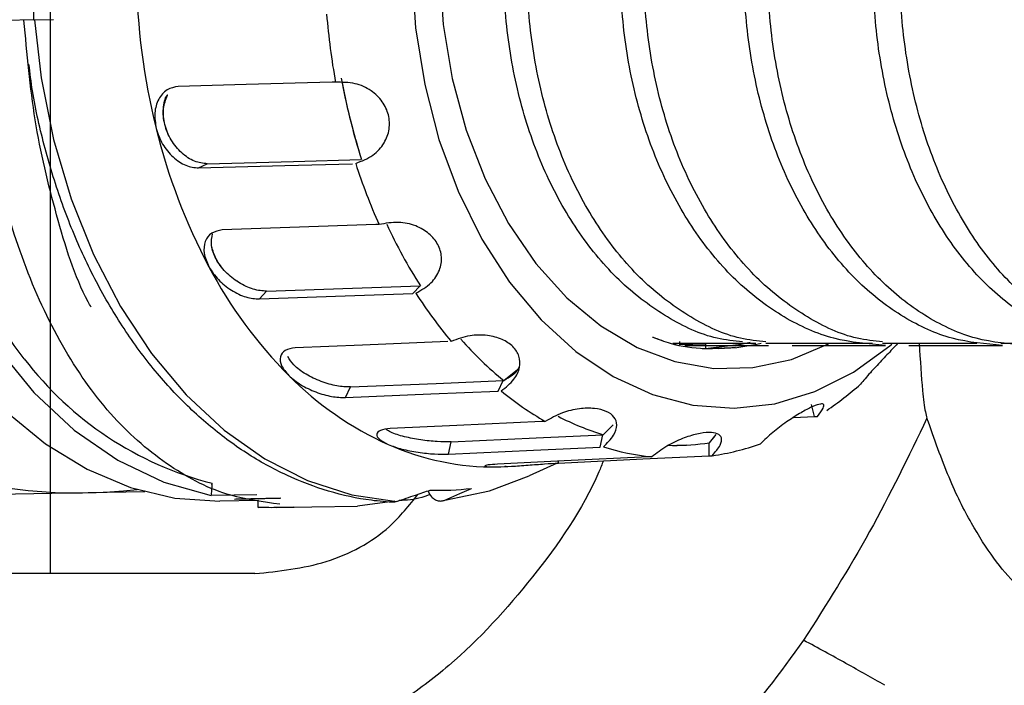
# Model space of a CAD drawing. Header units: millimetres. Extents: x 7590 to 10884, y -1862 to 419.
# Tile 14 of 83: x 8413 to 8458, y -1423 to -1392. Entities that reach past the tile are written whole.
import ezdxf

# ---------------------------------------------------------------- set-up
doc = ezdxf.new("R2010")
doc.units = ezdxf.units.MM

msp = doc.modelspace()

# ---------------------------------------------------------------- linework, layer by layer
msp.add_line((8414.142, -1361.486), (8414.142, -1417.486))
at = {"color": 7, "lineweight": 25}
for p, q in [((8413.297, -1387.777), (8413.371, -1391.776)), ((8413.371, -1391.776), (8412.084, -1391.8)), ((8413.371, -1391.776), (8414.29, -1391.759)), ((8421.041, -1398.652), (8421.443, -1398.458)), ((8423.861, -1404.734), (8424.199, -1404.374)), ((8430.988, -1404.482), (8431.326, -1404.121)), ((8446.307, -1406.803), (8443.073, -1406.803)), ((8443.397, -1406.86), (8443.394, -1406.707)), ((8443.594, -1406.822), (8443.397, -1406.86)), ((8444.599, -1406.838), (8443.397, -1406.86)), ((8444.602, -1407.027), (8444.599, -1406.838)), ((8445.187, -1407.04), (8446.038, -1406.983)), ((8446.923, -1406.803), (8446.307, -1406.803)), ((8451.729, -1406.803), (8447.391, -1406.803)), ((8448.609, -1406.886), (8452.947, -1406.886)), ((8452.346, -1406.803), (8451.729, -1406.803)), ((8457.201, -1406.803), (8452.814, -1406.803)), ((8462.836, -1406.803), (8458.306, -1406.803)), ((8435.216, -1408.521), (8435.849, -1408.012)), ((8427.861, -1409.312), (8428.102, -1408.82)), ((8434.955, -1409.014), (8435.196, -1408.522)), ((8448.683, -1410.235), (8449.649, -1410.19)), ((8448.683, -1410.235), (8449.649, -1410.19)), ((8439.842, -1411.034), (8440.293, -1410.576)), ((8439.842, -1411.034), (8440.207, -1410.663)), ((8439.702, -1411.61), (8439.823, -1411.035)), ((8444.773, -1411.412), (8445.093, -1411.023)), ((8444.773, -1411.412), (8445.036, -1411.093)), ((8432.649, -1411.936), (8432.77, -1411.361)), ((8443.686, -1411.517), (8442.816, -1411.559)), ((8443.686, -1411.517), (8442.816, -1411.559)), ((8444.765, -1412.015), (8444.754, -1411.413)), ((8434.932, -1412.531), (8435.269, -1412.519)), ((8435.336, -1412.516), (8435.269, -1412.519)), ((8435.336, -1412.516), (8435.269, -1412.519)), ((8437.692, -1412.354), (8436.394, -1412.952)), ((8437.692, -1412.354), (8436.394, -1412.952)), ((8415.91, -1413.733), (8407.382, -1413.891)), ((8418.541, -1413.684), (8415.91, -1413.733)), ((8423.743, -1413.826), (8421.622, -1413.865)), ((8422.707, -1414.022), (8424.828, -1413.983)), ((8424.858, -1413.984), (8422.766, -1414.023)), ((8424.858, -1413.984), (8422.766, -1414.023)), ((8423.799, -1414.087), (8422.031, -1414.12)), ((8423.799, -1414.087), (8422.031, -1414.12)), ((8423.805, -1414.408), (8423.799, -1414.076)), ((8423.805, -1414.408), (8425.458, -1414.377)), ((8423.805, -1414.408), (8425.458, -1414.377)), ((8424.654, -1414.421), (8426.301, -1414.391)), ((8426.301, -1414.391), (8428.421, -1414.351)), ((8430.152, -1414.12), (8428.421, -1414.351)), ((8430.152, -1414.12), (8428.421, -1414.351)), ((8430.242, -1414.132), (8430.072, -1414.168)), ((8430.242, -1414.132), (8430.072, -1414.168)), ((8423.653, -1417.486), (8406.88, -1417.486))]:
    msp.add_line(p, q, dxfattribs=at)
at = {"color": 8, "lineweight": 25}
for p, q in [((8443.623, -1406.886), (8447.524, -1406.886)), ((8449.649, -1410.19), (8449.509, -1409.629)), ((8437.757, -1412.35), (8437.756, -1412.268))]:
    msp.add_line(p, q, dxfattribs=at)
at = {"color": 7, "lineweight": 25, "flags": 128}
for points in [[(8412.938, -1407.509), (8412.465, -1406.898), (8411.041, -1404.747), (8409.811, -1402.371), (8408.793, -1399.804), (8408.001, -1397.086), (8407.449, -1394.255), (8407.143, -1391.355), (8407.089, -1388.429), (8407.287, -1385.519), (8407.734, -1382.67), (8408.425, -1379.924), (8409.347, -1377.322), (8410.488, -1374.901), (8410.868, -1374.221)], [(8412.938, -1407.509), (8412.465, -1406.898), (8411.041, -1404.747), (8409.811, -1402.371), (8408.793, -1399.804), (8408.001, -1397.086), (8407.449, -1394.255), (8407.143, -1391.355), (8407.089, -1388.429), (8407.287, -1385.519), (8407.734, -1382.67), (8408.425, -1379.924), (8409.347, -1377.322), (8410.488, -1374.901), (8410.868, -1374.221)], [(8430.947, -1389.45), (8431.121, -1392.14), (8431.543, -1394.78), (8432.203, -1397.323), (8433.092, -1399.727), (8434.193, -1401.951), (8435.489, -1403.956), (8436.956, -1405.709), (8438.57, -1407.178), (8440.303, -1408.34), (8442.126, -1409.174), (8444.007, -1409.665), (8445.914, -1409.807), (8447.815, -1409.595), (8449.676, -1409.034), (8451.466, -1408.133), (8453.155, -1406.908), (8453.241, -1406.835)], [(8430.947, -1389.45), (8431.121, -1392.14), (8431.543, -1394.78), (8432.203, -1397.323), (8433.092, -1399.727), (8434.193, -1401.951), (8435.489, -1403.956), (8436.956, -1405.709), (8438.57, -1407.178), (8440.303, -1408.34), (8442.126, -1409.174), (8444.007, -1409.665), (8445.914, -1409.807), (8447.815, -1409.595), (8449.676, -1409.034), (8451.466, -1408.133), (8453.155, -1406.908), (8453.241, -1406.835)], [(8427.246, -1394.669), (8423.245, -1394.778), (8420.097, -1394.864)], [(8427.246, -1394.669), (8423.245, -1394.778), (8420.097, -1394.864)], [(8405.126, -1397.009), (8405.543, -1398.61), (8406.451, -1401.292), (8407.58, -1403.803), (8408.914, -1406.108), (8410.431, -1408.172), (8412.112, -1409.966), (8413.93, -1411.463), (8415.86, -1412.642), (8417.873, -1413.485), (8419.94, -1413.98), (8422.031, -1414.12)], [(8405.126, -1397.009), (8405.543, -1398.61), (8406.451, -1401.292), (8407.58, -1403.803), (8408.914, -1406.108), (8410.431, -1408.172), (8412.112, -1409.966), (8413.93, -1411.463), (8415.86, -1412.642), (8417.873, -1413.485), (8419.94, -1413.98), (8422.031, -1414.12)], [(8407.245, -1396.959), (8407.84, -1399.16), (8408.874, -1401.992), (8410.157, -1404.616), (8411.666, -1406.988), (8413.377, -1409.069), (8415.26, -1410.823), (8417.285, -1412.222), (8419.418, -1413.242), (8421.622, -1413.865)], [(8407.245, -1396.959), (8407.84, -1399.16), (8408.874, -1401.992), (8410.157, -1404.616), (8411.666, -1406.988), (8413.377, -1409.069), (8415.26, -1410.823), (8417.285, -1412.222), (8419.418, -1413.242), (8421.622, -1413.865)], [(8421.443, -1398.458), (8425.449, -1398.348), (8428.592, -1398.262)], [(8421.443, -1398.458), (8425.449, -1398.348), (8428.592, -1398.262)], [(8421.041, -1398.652), (8425.048, -1398.542), (8428.19, -1398.456)], [(8421.041, -1398.652), (8425.048, -1398.542), (8428.19, -1398.456)], [(8429.266, -1401.277), (8425.278, -1401.418), (8422.139, -1401.53)], [(8429.266, -1401.277), (8425.278, -1401.418), (8422.139, -1401.53)], [(8424.199, -1404.374), (8428.193, -1404.232), (8431.326, -1404.121)], [(8424.199, -1404.374), (8428.193, -1404.232), (8431.326, -1404.121)], [(8423.861, -1404.734), (8427.855, -1404.593), (8430.988, -1404.482)], [(8423.861, -1404.734), (8427.855, -1404.593), (8430.988, -1404.482)], [(8432.623, -1406.706), (8428.654, -1406.872), (8425.529, -1407.003)], [(8432.623, -1406.706), (8428.654, -1406.872), (8425.529, -1407.003)], [(8444.449, -1407.053), (8446.241, -1406.838), (8446.66, -1406.735)], [(8444.449, -1407.053), (8446.241, -1406.838), (8446.66, -1406.735)], [(8428.102, -1408.82), (8432.078, -1408.653), (8435.196, -1408.522)], [(8428.102, -1408.82), (8432.078, -1408.653), (8435.196, -1408.522)], [(8427.861, -1409.312), (8431.836, -1409.145), (8434.955, -1409.014)], [(8427.861, -1409.312), (8431.836, -1409.145), (8434.955, -1409.014)], [(8436.99, -1410.424), (8433.043, -1410.607), (8429.937, -1410.75)], [(8436.99, -1410.424), (8433.043, -1410.607), (8429.937, -1410.75)], [(8432.77, -1411.361), (8436.723, -1411.178), (8439.823, -1411.035)], [(8432.77, -1411.361), (8436.723, -1411.178), (8439.823, -1411.035)], [(8432.649, -1411.936), (8436.602, -1411.753), (8439.702, -1411.61)], [(8432.649, -1411.936), (8436.602, -1411.753), (8439.702, -1411.61)], [(8441.938, -1412.068), (8438.016, -1412.255), (8434.929, -1412.403)], [(8441.938, -1412.068), (8438.016, -1412.255), (8434.929, -1412.403)], [(8437.757, -1412.35), (8441.685, -1412.162), (8444.765, -1412.015)], [(8437.757, -1412.35), (8441.685, -1412.162), (8444.765, -1412.015)], [(8432.482, -1414.069), (8434.555, -1413.643), (8436.394, -1412.952)], [(8432.482, -1414.069), (8434.555, -1413.643), (8436.394, -1412.952)], [(8432.482, -1414.069), (8433.172, -1413.764), (8433.713, -1413.526)], [(8432.482, -1414.069), (8433.172, -1413.764), (8433.713, -1413.526)]]:
    msp.add_lwpolyline(points, dxfattribs=at)
at = {"color": 8, "lineweight": 25, "flags": 128}
for points in [[(8432.237, -1389.427), (8432.408, -1391.984), (8432.824, -1394.49), (8433.476, -1396.897), (8434.354, -1399.16), (8435.439, -1401.237), (8436.712, -1403.089), (8438.15, -1404.683), (8439.725, -1405.987), (8441.408, -1406.979), (8443.168, -1407.639), (8444.972, -1407.955), (8446.787, -1407.921), (8448.578, -1407.539), (8450.312, -1406.814), (8450.325, -1406.807)], [(8432.237, -1389.427), (8432.408, -1391.984), (8432.824, -1394.49), (8433.476, -1396.897), (8434.354, -1399.16), (8435.439, -1401.237), (8436.712, -1403.089), (8438.15, -1404.683), (8439.725, -1405.987), (8441.408, -1406.979), (8443.168, -1407.639), (8444.972, -1407.955), (8446.787, -1407.921), (8448.578, -1407.539), (8450.312, -1406.814), (8450.325, -1406.807)], [(8413.416, -1391.776), (8413.727, -1394.463), (8414.302, -1397.327), (8415.114, -1400.078), (8416.153, -1402.676), (8417.403, -1405.083), (8418.847, -1407.264), (8420.462, -1409.188), (8422.227, -1410.827), (8424.115, -1412.158), (8426.1, -1413.162), (8428.152, -1413.823), (8430.242, -1414.132)], [(8413.416, -1391.776), (8413.727, -1394.463), (8414.302, -1397.327), (8415.114, -1400.078), (8416.153, -1402.676), (8417.403, -1405.083), (8418.847, -1407.264), (8420.462, -1409.188), (8422.227, -1410.827), (8424.115, -1412.158), (8426.1, -1413.162), (8428.152, -1413.823), (8430.242, -1414.132)], [(8446.038, -1406.983), (8446.98, -1406.825), (8447.171, -1406.78)], [(8446.038, -1406.983), (8446.98, -1406.825), (8447.171, -1406.78)]]:
    msp.add_lwpolyline(points, dxfattribs=at)
at = {"color": 7, "lineweight": 25}
for centre, radius, start, end in [((8450.158, -1389.129), 32.027, 180.9989, 193.9043), ((8458.656, -1388.979), 31.77, 184.5745, 190.3287), ((8456.526, -1389.291), 29.321, 190.1817, 197.4408), ((8456.484, -1389.3), 29.278, 190.1789, 197.8225), ((8446.001, -1390.226), 27.728, 193.7696, 207.9802), ((8454.531, -1390.079), 27.494, 197.7065, 204.0432), ((8451.209, -1391.387), 23.595, 204.73, 212.6628), ((8440.293, -1393.32), 21.236, 207.8327, 224.8188), ((8448.863, -1393.157), 21.029, 212.537, 220.1145), ((8446.035, -1395.277), 17.101, 221.4829, 230.7548), ((8415.465, -1389.737), 24, 228.3201, 276.5055), ((8436.143, -1397.474), 15.365, 224.7389, 245.8325), ((8441.571, -1397.15), 15.413, 304.1446, 311.5026), ((8444.735, -1397.282), 15.173, 230.5752, 239.9962), ((8443.505, -1398.99), 12.588, 242.7447, 253.0871), ((8434.757, -1400.453), 12.079, 246.0452, 270.827), ((8443.342, -1400.239), 11.888, 252.8927, 263.9795), ((8443.154, -1400.346), 11.184, 269.4849, 278.3275), ((8443.223, -1400.241), 11.888, 278.1432, 289.23), ((8414.142, -1389.486), 60, 279.59409, 336.76809), ((8432.252, -1401.505), 12.109, 267.8807, 276.9263)]:
    msp.add_arc(centre, radius, start, end, dxfattribs=at)
at = {"color": 8, "lineweight": 25}
msp.add_arc((8425.626, -1397.838), 15.953, 217.3151, 255.616, dxfattribs=at)
at = {"color": 7, "lineweight": 25}
for points, knots in [([(8424.812, -1414.26), (8424.045, -1414.158), (8422.23, -1413.918), (8419.617, -1412.575), (8417.011, -1410.333), (8414.762, -1407.211), (8412.956, -1403.395), (8411.649, -1399.115), (8410.835, -1394.547), (8410.503, -1389.841), (8410.658, -1385.128), (8411.299, -1380.537), (8412.442, -1376.212), (8414.103, -1372.313), (8416.252, -1369.127), (8418.521, -1366.888), (8420.205, -1366.1), (8420.893, -1365.778)], [0, 0, 0, 0, 0.048499, 0.114665, 0.184322, 0.25583, 0.327394, 0.397651, 0.465011, 0.533041, 0.601116, 0.668385, 0.738473, 0.810191, 0.882062, 0.951869, 1, 1, 1, 1]), ([(8424.812, -1414.26), (8424.045, -1414.158), (8422.23, -1413.918), (8419.617, -1412.575), (8417.011, -1410.333), (8414.762, -1407.211), (8412.956, -1403.395), (8411.649, -1399.115), (8410.835, -1394.547), (8410.503, -1389.841), (8410.658, -1385.128), (8411.299, -1380.537), (8412.442, -1376.212), (8414.103, -1372.313), (8416.252, -1369.127), (8418.521, -1366.888), (8420.205, -1366.1), (8420.893, -1365.778)], [0, 0, 0, 0, 0.048499, 0.114665, 0.184322, 0.25583, 0.327394, 0.397651, 0.465011, 0.533041, 0.601116, 0.668385, 0.738473, 0.810191, 0.882062, 0.951869, 1, 1, 1, 1]), ([(8446.313, -1406.718), (8445.917, -1406.679), (8444.72, -1406.562), (8442.8, -1405.648), (8440.661, -1404.069), (8438.788, -1401.895), (8437.246, -1399.255), (8436.095, -1396.227), (8435.385, -1392.928), (8435.137, -1389.486), (8435.385, -1386.044), (8436.095, -1382.745), (8437.246, -1379.717), (8438.788, -1377.077), (8440.661, -1374.903), (8442.8, -1373.324), (8444.72, -1372.41), (8445.917, -1372.293), (8446.313, -1372.254)], [0, 0, 0, 0, 0.0328589, 0.0993776, 0.165899, 0.2324183, 0.2989144, 0.3656229, 0.4327285, 0.5, 0.5672715, 0.6343771, 0.7010856, 0.7675817, 0.834101, 0.9006224, 0.9671411, 1, 1, 1, 1]), ([(8447.397, -1406.718), (8447.001, -1406.679), (8445.804, -1406.562), (8443.885, -1405.648), (8441.746, -1404.069), (8439.872, -1401.895), (8438.33, -1399.255), (8437.18, -1396.227), (8436.469, -1392.928), (8436.222, -1389.486), (8436.469, -1386.044), (8437.18, -1382.745), (8438.33, -1379.717), (8439.872, -1377.077), (8441.746, -1374.903), (8443.885, -1373.324), (8445.804, -1372.41), (8447.001, -1372.293), (8447.397, -1372.254)], [0, 0, 0, 0, 0.0328589, 0.0993776, 0.165899, 0.2324183, 0.2989144, 0.3656229, 0.4327285, 0.5, 0.5672715, 0.6343771, 0.7010856, 0.7675817, 0.834101, 0.9006224, 0.9671411, 1, 1, 1, 1]), ([(8452.947, -1406.886), (8452.144, -1406.822), (8450.537, -1406.695), (8448.221, -1405.662), (8446.084, -1404.065), (8444.21, -1401.896), (8442.668, -1399.254), (8441.518, -1396.227), (8440.807, -1392.928), (8440.56, -1389.486), (8440.807, -1386.044), (8441.518, -1382.745), (8442.668, -1379.718), (8444.21, -1377.076), (8446.084, -1374.907), (8448.221, -1373.31), (8450.537, -1372.277), (8452.144, -1372.15), (8452.947, -1372.086)], [0, 0, 0, 0, 0.062329, 0.124651, 0.186976, 0.249299, 0.3116, 0.3741, 0.436972, 0.5, 0.563028, 0.6259, 0.6884, 0.750701, 0.813024, 0.875349, 0.937671, 1, 1, 1, 1]), ([(8452.82, -1406.718), (8452.424, -1406.679), (8451.226, -1406.562), (8449.307, -1405.648), (8447.168, -1404.069), (8445.295, -1401.895), (8443.753, -1399.255), (8442.602, -1396.227), (8441.892, -1392.928), (8441.644, -1389.486), (8441.892, -1386.044), (8442.602, -1382.745), (8443.753, -1379.717), (8445.295, -1377.077), (8447.168, -1374.903), (8449.307, -1373.324), (8451.226, -1372.41), (8452.424, -1372.293), (8452.82, -1372.254)], [0, 0, 0, 0, 0.032859, 0.099378, 0.165899, 0.232418, 0.298914, 0.365623, 0.432728, 0.5, 0.567272, 0.634377, 0.701086, 0.767582, 0.834101, 0.900622, 0.967141, 1, 1, 1, 1]), ([(8458.389, -1406.886), (8457.606, -1406.822), (8456.038, -1406.695), (8453.777, -1405.662), (8451.691, -1404.065), (8449.862, -1401.896), (8448.357, -1399.254), (8447.234, -1396.227), (8446.54, -1392.928), (8446.299, -1389.486), (8446.54, -1386.044), (8447.234, -1382.745), (8448.357, -1379.718), (8449.862, -1377.076), (8451.691, -1374.907), (8453.777, -1373.31), (8456.038, -1372.277), (8457.606, -1372.15), (8458.389, -1372.086)], [0, 0, 0, 0, 0.062329, 0.124651, 0.186976, 0.249299, 0.3116, 0.3741, 0.436972, 0.5, 0.563028, 0.6259, 0.6884, 0.750701, 0.813024, 0.875349, 0.937671, 1, 1, 1, 1]), ([(8459.494, -1406.886), (8458.711, -1406.822), (8457.143, -1406.695), (8454.882, -1405.662), (8452.796, -1404.065), (8450.967, -1401.896), (8449.462, -1399.254), (8448.339, -1396.227), (8447.645, -1392.928), (8447.404, -1389.486), (8447.645, -1386.044), (8448.339, -1382.745), (8449.462, -1379.717), (8450.967, -1377.077), (8452.796, -1374.903), (8454.883, -1373.324), (8456.757, -1372.41), (8457.925, -1372.293), (8458.312, -1372.254)], [0, 0, 0, 0, 0.064359, 0.128711, 0.193066, 0.257419, 0.321749, 0.386285, 0.451205, 0.516285, 0.581366, 0.646286, 0.710821, 0.775152, 0.839504, 0.903859, 0.968211, 1, 1, 1, 1]), ([(8463.984, -1406.886), (8463.226, -1406.822), (8461.711, -1406.695), (8459.526, -1405.662), (8457.51, -1404.065), (8455.742, -1401.896), (8454.288, -1399.254), (8453.202, -1396.227), (8452.532, -1392.928), (8452.299, -1389.486), (8452.532, -1386.044), (8453.202, -1382.745), (8454.288, -1379.718), (8455.742, -1377.076), (8457.51, -1374.907), (8459.526, -1373.31), (8461.711, -1372.277), (8463.226, -1372.15), (8463.984, -1372.086)], [0, 0, 0, 0, 0.062329, 0.124651, 0.186976, 0.249299, 0.3116, 0.3741, 0.436972, 0.5, 0.563028, 0.6259, 0.6884, 0.750701, 0.813024, 0.875349, 0.937671, 1, 1, 1, 1]), ([(8465.124, -1406.886), (8464.373, -1406.822), (8462.871, -1406.695), (8460.705, -1405.662), (8458.707, -1404.065), (8456.955, -1401.896), (8455.513, -1399.254), (8454.437, -1396.227), (8453.773, -1392.928), (8453.541, -1389.486), (8453.773, -1386.044), (8454.437, -1382.745), (8455.513, -1379.717), (8456.955, -1377.077), (8458.706, -1374.903), (8460.706, -1373.324), (8462.501, -1372.41), (8463.621, -1372.293), (8463.991, -1372.254)], [0, 0, 0, 0, 0.064359, 0.128711, 0.193066, 0.257419, 0.321749, 0.386285, 0.451205, 0.516285, 0.581366, 0.646286, 0.710821, 0.775152, 0.839504, 0.903859, 0.968211, 1, 1, 1, 1]), ([(8416.048, -1405.114), (8416.001, -1405.03), (8415.313, -1403.8), (8414.407, -1400.872), (8413.345, -1396.486), (8413.065, -1393.347), (8412.926, -1391.785)], [0, 0, 0, 0, 0.024324, 0.353335, 0.678254, 1, 1, 1, 1]), ([(8416.048, -1405.114), (8416.001, -1405.03), (8415.313, -1403.8), (8414.407, -1400.872), (8413.345, -1396.486), (8413.065, -1393.347), (8412.926, -1391.785)], [0, 0, 0, 0, 0.024324, 0.353335, 0.678254, 1, 1, 1, 1]), ([(8430.165, -1414.183), (8429.798, -1414.156), (8428.761, -1414.076), (8427.066, -1413.7), (8425.117, -1412.964), (8423.239, -1411.926), (8421.454, -1410.601), (8419.785, -1409.004), (8418.254, -1407.156), (8416.881, -1405.08), (8415.684, -1402.803), (8414.675, -1400.356), (8413.882, -1397.767), (8413.37, -1395.577), (8413.207, -1394.24), (8413.156, -1393.826)], [0, 0, 0, 0, 0.044974, 0.127287, 0.209727, 0.292446, 0.375513, 0.45891, 0.542569, 0.626404, 0.710339, 0.79432, 0.878308, 0.962289, 1, 1, 1, 1]), ([(8430.165, -1414.183), (8429.798, -1414.156), (8428.761, -1414.076), (8427.066, -1413.7), (8425.117, -1412.964), (8423.239, -1411.926), (8421.454, -1410.601), (8419.785, -1409.004), (8418.254, -1407.156), (8416.881, -1405.08), (8415.684, -1402.803), (8414.675, -1400.356), (8413.882, -1397.767), (8413.37, -1395.577), (8413.207, -1394.24), (8413.156, -1393.826)], [0, 0, 0, 0, 0.044974, 0.127287, 0.209727, 0.292446, 0.375513, 0.45891, 0.542569, 0.626404, 0.710339, 0.79432, 0.878308, 0.962289, 1, 1, 1, 1]), ([(8427.4, -1394.675), (8427.371, -1394.673), (8427.319, -1394.668), (8427.268, -1394.668), (8427.246, -1394.669)], [0, 0, 0, 0, 0.559908, 1, 1, 1, 1]), ([(8427.4, -1394.675), (8427.371, -1394.673), (8427.319, -1394.668), (8427.268, -1394.668), (8427.246, -1394.669)], [0, 0, 0, 0, 0.559908, 1, 1, 1, 1]), ([(8428.339, -1398.441), (8428.619, -1398.331), (8429.144, -1398.124), (8429.681, -1397.535), (8429.932, -1396.869), (8429.9, -1396.179), (8429.6, -1395.537), (8429.053, -1395.015), (8428.283, -1394.668), (8427.707, -1394.673), (8427.4, -1394.675)], [0, 0, 0, 0, 0.147218, 0.276201, 0.391348, 0.499957, 0.608694, 0.723797, 0.852714, 1, 1, 1, 1]), ([(8428.339, -1398.441), (8428.619, -1398.331), (8429.144, -1398.124), (8429.681, -1397.535), (8429.932, -1396.869), (8429.9, -1396.179), (8429.6, -1395.537), (8429.053, -1395.015), (8428.283, -1394.668), (8427.707, -1394.673), (8427.4, -1394.675)], [0, 0, 0, 0, 0.147218, 0.276201, 0.391348, 0.499957, 0.608694, 0.723797, 0.852714, 1, 1, 1, 1]), ([(8420.097, -1394.864), (8419.913, -1394.899), (8419.546, -1394.968), (8419.155, -1395.43), (8418.955, -1396.077), (8419.031, -1396.576), (8419.07, -1396.825)], [0, 0, 0, 0, 0.249797, 0.500203, 0.750502, 1, 1, 1, 1]), ([(8420.097, -1394.864), (8419.913, -1394.899), (8419.546, -1394.968), (8419.155, -1395.43), (8418.955, -1396.077), (8419.031, -1396.576), (8419.07, -1396.825)], [0, 0, 0, 0, 0.249797, 0.500203, 0.750502, 1, 1, 1, 1]), ([(8421.443, -1398.458), (8421.245, -1398.436), (8420.85, -1398.391), (8420.236, -1397.978), (8419.736, -1397.371), (8419.432, -1396.637), (8419.357, -1395.875), (8419.51, -1395.471), (8419.587, -1395.269)], [0, 0, 0, 0, 0.166565, 0.333719, 0.500681, 0.666992, 0.833301, 1, 1, 1, 1]), ([(8421.443, -1398.458), (8421.245, -1398.436), (8420.85, -1398.391), (8420.236, -1397.977), (8419.738, -1397.373), (8419.426, -1396.63), (8419.379, -1395.901), (8419.463, -1395.405), (8419.599, -1395.256), (8419.604, -1395.249)], [0, 0, 0, 0, 0.165321, 0.331226, 0.49694, 0.662008, 0.827076, 0.992791, 1, 1, 1, 1]), ([(8419.07, -1396.825), (8419.155, -1397.072), (8419.326, -1397.566), (8419.839, -1398.171), (8420.447, -1398.584), (8420.843, -1398.629), (8421.041, -1398.652)], [0, 0, 0, 0, 0.249658, 0.499812, 0.750125, 1, 1, 1, 1]), ([(8419.07, -1396.825), (8419.155, -1397.072), (8419.326, -1397.566), (8419.839, -1398.171), (8420.447, -1398.584), (8420.843, -1398.629), (8421.041, -1398.652)], [0, 0, 0, 0, 0.249658, 0.499812, 0.750125, 1, 1, 1, 1]), ([(8431.135, -1404.468), (8431.386, -1404.32), (8431.858, -1404.043), (8432.261, -1403.429), (8432.368, -1402.795), (8432.192, -1402.189), (8431.763, -1401.668), (8431.115, -1401.296), (8430.287, -1401.119), (8429.723, -1401.225), (8429.422, -1401.281)], [0, 0, 0, 0, 0.147218, 0.276201, 0.391348, 0.499957, 0.608694, 0.723797, 0.852714, 1, 1, 1, 1]), ([(8431.135, -1404.468), (8431.386, -1404.32), (8431.858, -1404.043), (8432.261, -1403.429), (8432.368, -1402.795), (8432.192, -1402.189), (8431.763, -1401.668), (8431.115, -1401.296), (8430.287, -1401.119), (8429.723, -1401.225), (8429.422, -1401.281)], [0, 0, 0, 0, 0.147218, 0.276201, 0.391348, 0.499957, 0.608694, 0.723797, 0.852714, 1, 1, 1, 1]), ([(8422.139, -1401.53), (8421.962, -1401.562), (8421.608, -1401.627), (8421.312, -1402.035), (8421.245, -1402.598), (8421.424, -1403.023), (8421.514, -1403.235)], [0, 0, 0, 0, 0.249796, 0.500203, 0.750504, 1, 1, 1, 1]), ([(8422.139, -1401.53), (8421.962, -1401.562), (8421.608, -1401.627), (8421.312, -1402.035), (8421.245, -1402.598), (8421.424, -1403.023), (8421.514, -1403.235)], [0, 0, 0, 0, 0.249796, 0.500203, 0.750504, 1, 1, 1, 1]), ([(8429.422, -1401.281), (8429.392, -1401.279), (8429.339, -1401.275), (8429.288, -1401.277), (8429.266, -1401.277)], [0, 0, 0, 0, 0.559908, 1, 1, 1, 1]), ([(8429.422, -1401.281), (8429.392, -1401.279), (8429.339, -1401.275), (8429.288, -1401.277), (8429.266, -1401.277)], [0, 0, 0, 0, 0.559908, 1, 1, 1, 1]), ([(8424.199, -1404.374), (8423.996, -1404.358), (8423.591, -1404.327), (8422.893, -1403.995), (8422.269, -1403.496), (8421.814, -1402.882), (8421.582, -1402.231), (8421.652, -1401.879), (8421.687, -1401.703)], [0, 0, 0, 0, 0.166565, 0.333719, 0.500682, 0.666991, 0.833301, 1, 1, 1, 1]), ([(8424.199, -1404.374), (8423.996, -1404.358), (8423.591, -1404.327), (8422.892, -1403.995), (8422.273, -1403.498), (8421.808, -1402.891), (8421.703, -1402.49), (8421.653, -1402.296)], [0, 0, 0, 0, 0.202752, 0.406221, 0.609456, 0.811897, 1, 1, 1, 1]), ([(8421.514, -1403.235), (8421.65, -1403.442), (8421.922, -1403.857), (8422.558, -1404.354), (8423.252, -1404.687), (8423.658, -1404.719), (8423.861, -1404.734)], [0, 0, 0, 0, 0.249479, 0.499751, 0.750153, 1, 1, 1, 1]), ([(8421.514, -1403.235), (8421.65, -1403.442), (8421.922, -1403.857), (8422.558, -1404.354), (8423.252, -1404.687), (8423.658, -1404.719), (8423.861, -1404.734)], [0, 0, 0, 0, 0.249479, 0.499751, 0.750153, 1, 1, 1, 1]), ([(8431.326, -1404.121), (8431.33, -1404.121), (8431.336, -1404.121), (8431.343, -1404.121), (8431.345, -1404.12)], [0, 0, 0, 0, 0.560012, 1, 1, 1, 1]), ([(8431.326, -1404.121), (8431.33, -1404.121), (8431.336, -1404.121), (8431.343, -1404.121), (8431.345, -1404.12)], [0, 0, 0, 0, 0.560012, 1, 1, 1, 1]), ([(8435.099, -1409.002), (8435.315, -1408.831), (8435.721, -1408.51), (8435.993, -1407.93), (8435.971, -1407.392), (8435.676, -1406.928), (8435.151, -1406.58), (8434.442, -1406.394), (8433.594, -1406.404), (8433.064, -1406.602), (8432.781, -1406.707)], [0, 0, 0, 0, 0.147218, 0.276201, 0.391348, 0.499957, 0.608694, 0.723797, 0.852714, 1, 1, 1, 1]), ([(8435.099, -1409.002), (8435.315, -1408.831), (8435.721, -1408.51), (8435.993, -1407.93), (8435.971, -1407.392), (8435.676, -1406.928), (8435.151, -1406.58), (8434.442, -1406.394), (8433.594, -1406.404), (8433.064, -1406.602), (8432.781, -1406.707)], [0, 0, 0, 0, 0.147218, 0.276201, 0.391348, 0.499957, 0.608694, 0.723797, 0.852714, 1, 1, 1, 1]), ([(8442.122, -1406.497), (8442.399, -1406.6), (8443.202, -1406.901), (8444.503, -1407.08), (8445.515, -1407.005), (8445.99, -1406.97)], [0, 0, 0, 0, 0.217617, 0.632659, 1, 1, 1, 1]), ([(8442.135, -1406.501), (8442.407, -1406.603), (8443.206, -1406.902), (8444.503, -1407.08), (8445.515, -1407.005), (8445.99, -1406.97)], [0, 0, 0, 0, 0.215014, 0.631436, 1, 1, 1, 1]), ([(8425.529, -1407.003), (8425.358, -1407.031), (8425.016, -1407.086), (8424.799, -1407.401), (8424.839, -1407.825), (8425.1, -1408.134), (8425.23, -1408.288)], [0, 0, 0, 0, 0.249796, 0.500203, 0.750504, 1, 1, 1, 1]), ([(8425.529, -1407.003), (8425.358, -1407.031), (8425.016, -1407.086), (8424.799, -1407.401), (8424.839, -1407.825), (8425.1, -1408.134), (8425.23, -1408.288)], [0, 0, 0, 0, 0.249796, 0.500203, 0.750504, 1, 1, 1, 1]), ([(8453.514, -1406.807), (8453.433, -1406.893), (8453.204, -1407.136), (8452.741, -1407.622), (8452.2, -1408.204), (8451.929, -1408.523), (8451.785, -1408.693)], [0, 0, 0, 0, 0.137018, 0.390863, 0.675177, 1, 1, 1, 1]), ([(8453.514, -1406.807), (8453.433, -1406.893), (8453.204, -1407.136), (8452.741, -1407.622), (8452.2, -1408.204), (8451.929, -1408.523), (8451.785, -1408.693)], [0, 0, 0, 0, 0.137018, 0.390863, 0.675177, 1, 1, 1, 1]), ([(8454.031, -1406.886), (8454.84, -1406.886), (8456.283, -1406.886), (8457.746, -1406.886), (8458.389, -1406.886)], [0, 0, 0, 0, 0.559999, 1, 1, 1, 1]), ([(8454.521, -1406.803), (8454.565, -1407.574), (8454.636, -1408.816), (8454.776, -1409.892), (8454.854, -1410.179), (8454.879, -1410.272)], [0, 0, 0, 0, 0.5259194, 0.8466133, 1, 1, 1, 1]), ([(8428.102, -1408.82), (8427.896, -1408.813), (8427.484, -1408.798), (8426.722, -1408.581), (8426.011, -1408.241), (8425.443, -1407.824), (8425.268, -1407.54), (8425.188, -1407.41)], [0, 0, 0, 0, 0.205991, 0.41271, 0.619192, 0.824867, 1, 1, 1, 1]), ([(8428.102, -1408.82), (8427.896, -1408.813), (8427.484, -1408.798), (8426.722, -1408.581), (8426.011, -1408.241), (8425.443, -1407.824), (8425.268, -1407.54), (8425.188, -1407.41)], [0, 0, 0, 0, 0.205991, 0.41271, 0.619192, 0.824867, 1, 1, 1, 1]), ([(8435.216, -1408.521), (8435.49, -1408.357), (8435.793, -1408.175), (8435.924, -1407.927), (8435.936, -1407.904)], [0, 0, 0, 0, 0.909059, 1, 1, 1, 1]), ([(8425.23, -1408.288), (8425.405, -1408.436), (8425.756, -1408.733), (8426.486, -1409.072), (8427.242, -1409.29), (8427.655, -1409.305), (8427.861, -1409.312)], [0, 0, 0, 0, 0.249474, 0.499747, 0.750148, 1, 1, 1, 1]), ([(8425.23, -1408.288), (8425.405, -1408.436), (8425.756, -1408.733), (8426.486, -1409.072), (8427.242, -1409.29), (8427.655, -1409.305), (8427.861, -1409.312)], [0, 0, 0, 0, 0.249474, 0.499747, 0.750148, 1, 1, 1, 1]), ([(8435.196, -1408.522), (8435.2, -1408.522), (8435.206, -1408.522), (8435.213, -1408.522), (8435.216, -1408.521)], [0, 0, 0, 0, 0.560012, 1, 1, 1, 1]), ([(8435.196, -1408.522), (8435.2, -1408.522), (8435.206, -1408.522), (8435.213, -1408.522), (8435.216, -1408.521)], [0, 0, 0, 0, 0.560012, 1, 1, 1, 1]), ([(8439.845, -1411.601), (8440.023, -1411.423), (8440.356, -1411.089), (8440.511, -1410.599), (8440.387, -1410.207), (8440.011, -1409.931), (8439.433, -1409.79), (8438.706, -1409.81), (8437.882, -1410.007), (8437.403, -1410.277), (8437.148, -1410.422)], [0, 0, 0, 0, 0.1472182, 0.2762006, 0.3913477, 0.4999574, 0.6086945, 0.7237966, 0.8527142, 1, 1, 1, 1]), ([(8439.845, -1411.601), (8440.023, -1411.423), (8440.356, -1411.089), (8440.511, -1410.599), (8440.387, -1410.207), (8440.011, -1409.931), (8439.433, -1409.79), (8438.706, -1409.81), (8437.882, -1410.007), (8437.403, -1410.277), (8437.148, -1410.422)], [0, 0, 0, 0, 0.1472182, 0.2762006, 0.3913477, 0.4999574, 0.6086945, 0.7237966, 0.8527142, 1, 1, 1, 1]), ([(8449.79, -1410.187), (8449.897, -1410.046), (8450.096, -1409.78), (8450.102, -1409.599), (8449.894, -1409.597), (8449.496, -1409.755), (8448.956, -1410.048), (8448.328, -1410.454), (8447.663, -1410.953), (8447.321, -1411.288), (8447.139, -1411.466)], [0, 0, 0, 0, 0.147218, 0.276201, 0.391348, 0.499957, 0.608694, 0.723797, 0.852714, 1, 1, 1, 1]), ([(8449.79, -1410.187), (8449.897, -1410.046), (8450.096, -1409.78), (8450.102, -1409.599), (8449.894, -1409.597), (8449.496, -1409.755), (8448.956, -1410.048), (8448.328, -1410.454), (8447.663, -1410.953), (8447.321, -1411.288), (8447.139, -1411.466)], [0, 0, 0, 0, 0.147218, 0.276201, 0.391348, 0.499957, 0.608694, 0.723797, 0.852714, 1, 1, 1, 1]), ([(8454.879, -1410.272), (8454.024, -1412.045), (8452.314, -1415.592), (8450.203, -1418.915), (8449.148, -1420.576)], [0, 0, 0, 0, 0.499996, 1, 1, 1, 1]), ([(8449.649, -1410.19), (8449.676, -1410.189), (8449.725, -1410.187), (8449.77, -1410.187), (8449.79, -1410.187)], [0, 0, 0, 0, 0.560059, 1, 1, 1, 1]), ([(8449.649, -1410.19), (8449.676, -1410.189), (8449.725, -1410.187), (8449.77, -1410.187), (8449.79, -1410.187)], [0, 0, 0, 0, 0.560059, 1, 1, 1, 1]), ([(8469.655, -1412.251), (8469.129, -1413.403), (8468.075, -1415.708), (8466.458, -1417.8), (8464.826, -1419.183), (8463.037, -1419.829), (8461.103, -1419.621), (8459.371, -1418.441), (8457.985, -1416.837), (8456.941, -1415.198), (8455.9, -1413.146), (8455.219, -1411.23), (8454.879, -1410.272)], [0, 0, 0, 0, 0.108614, 0.217273, 0.327558, 0.437852, 0.576837, 0.715807, 0.786524, 0.857234, 0.92863, 1, 1, 1, 1]), ([(8429.937, -1410.75), (8429.77, -1410.77), (8429.437, -1410.811), (8429.273, -1411.003), (8429.386, -1411.248), (8429.698, -1411.41), (8429.853, -1411.491)], [0, 0, 0, 0, 0.249796, 0.500203, 0.750504, 1, 1, 1, 1]), ([(8429.937, -1410.75), (8429.77, -1410.77), (8429.437, -1410.811), (8429.273, -1411.003), (8429.386, -1411.248), (8429.698, -1411.41), (8429.853, -1411.491)], [0, 0, 0, 0, 0.249796, 0.500203, 0.750504, 1, 1, 1, 1]), ([(8432.77, -1411.361), (8432.563, -1411.363), (8432.149, -1411.368), (8431.352, -1411.287), (8430.591, -1411.138), (8430.009, -1410.958), (8429.818, -1410.83), (8429.75, -1410.785)], [0, 0, 0, 0, 0.219697, 0.440171, 0.660393, 0.879753, 1, 1, 1, 1]), ([(8432.77, -1411.361), (8432.563, -1411.363), (8432.149, -1411.368), (8431.352, -1411.287), (8430.591, -1411.138), (8430.009, -1410.958), (8429.818, -1410.83), (8429.75, -1410.785)], [0, 0, 0, 0, 0.219697, 0.440171, 0.660393, 0.879753, 1, 1, 1, 1]), ([(8437.148, -1410.422), (8437.117, -1410.421), (8437.063, -1410.421), (8437.012, -1410.423), (8436.99, -1410.424)], [0, 0, 0, 0, 0.559908, 1, 1, 1, 1]), ([(8437.148, -1410.422), (8437.117, -1410.421), (8437.063, -1410.421), (8437.012, -1410.423), (8436.99, -1410.424)], [0, 0, 0, 0, 0.559908, 1, 1, 1, 1]), ([(8439.823, -1411.035), (8439.827, -1411.035), (8439.833, -1411.034), (8439.84, -1411.034), (8439.842, -1411.034)], [0, 0, 0, 0, 0.560012, 1, 1, 1, 1]), ([(8439.823, -1411.035), (8439.827, -1411.035), (8439.833, -1411.034), (8439.84, -1411.034), (8439.842, -1411.034)], [0, 0, 0, 0, 0.560012, 1, 1, 1, 1]), ([(8444.907, -1412.009), (8445.047, -1411.841), (8445.31, -1411.527), (8445.373, -1411.174), (8445.184, -1410.967), (8444.773, -1410.906), (8444.19, -1410.985), (8443.491, -1411.209), (8442.729, -1411.574), (8442.316, -1411.892), (8442.095, -1412.061)], [0, 0, 0, 0, 0.147227, 0.276212, 0.391435, 0.499965, 0.608599, 0.723784, 0.852706, 1, 1, 1, 1]), ([(8444.907, -1412.009), (8445.047, -1411.841), (8445.31, -1411.527), (8445.373, -1411.174), (8445.184, -1410.967), (8444.773, -1410.906), (8444.19, -1410.985), (8443.491, -1411.209), (8442.729, -1411.574), (8442.316, -1411.892), (8442.095, -1412.061)], [0, 0, 0, 0, 0.147227, 0.276212, 0.391435, 0.499965, 0.608599, 0.723784, 0.852706, 1, 1, 1, 1]), ([(8429.853, -1411.491), (8430.053, -1411.565), (8430.452, -1411.714), (8431.236, -1411.861), (8432.027, -1411.943), (8432.442, -1411.938), (8432.649, -1411.936)], [0, 0, 0, 0, 0.2494787, 0.4997507, 0.7501529, 1, 1, 1, 1]), ([(8429.853, -1411.491), (8430.053, -1411.565), (8430.452, -1411.714), (8431.236, -1411.861), (8432.027, -1411.943), (8432.442, -1411.938), (8432.649, -1411.936)], [0, 0, 0, 0, 0.2494787, 0.4997507, 0.7501529, 1, 1, 1, 1]), ([(8442.095, -1412.061), (8442.065, -1412.062), (8442.01, -1412.064), (8441.96, -1412.067), (8441.938, -1412.068)], [0, 0, 0, 0, 0.5599082, 1, 1, 1, 1]), ([(8442.095, -1412.061), (8442.065, -1412.062), (8442.01, -1412.064), (8441.96, -1412.067), (8441.938, -1412.068)], [0, 0, 0, 0, 0.5599082, 1, 1, 1, 1]), ([(8444.765, -1412.015), (8444.793, -1412.014), (8444.842, -1412.012), (8444.887, -1412.01), (8444.907, -1412.009)], [0, 0, 0, 0, 0.560059, 1, 1, 1, 1]), ([(8444.765, -1412.015), (8444.793, -1412.014), (8444.842, -1412.012), (8444.887, -1412.01), (8444.907, -1412.009)], [0, 0, 0, 0, 0.560059, 1, 1, 1, 1]), ([(8439.847, -1412.25), (8439.777, -1412.42), (8438.977, -1414.371), (8436.66, -1417.691), (8433.465, -1421.221), (8430.459, -1423.475), (8428.047, -1424.859), (8425.497, -1425.932), (8423.716, -1426.364), (8422.829, -1426.579)], [0, 0, 0, 0, 0.023812, 0.274377, 0.519951, 0.641326, 0.761733, 0.88125, 1, 1, 1, 1]), ([(8434.929, -1412.403), (8434.766, -1412.414), (8434.438, -1412.436), (8434.298, -1412.488), (8434.44, -1412.53), (8434.768, -1412.53), (8434.932, -1412.531)], [0, 0, 0, 0, 0.249859, 0.500233, 0.750522, 1, 1, 1, 1]), ([(8434.929, -1412.403), (8434.766, -1412.414), (8434.438, -1412.436), (8434.298, -1412.488), (8434.44, -1412.53), (8434.768, -1412.53), (8434.932, -1412.531)], [0, 0, 0, 0, 0.249859, 0.500233, 0.750522, 1, 1, 1, 1]), ([(8434.932, -1412.531), (8435.138, -1412.523), (8435.551, -1412.509), (8436.344, -1412.45), (8437.138, -1412.386), (8437.551, -1412.362), (8437.757, -1412.35)], [0, 0, 0, 0, 0.2494543, 0.4997281, 0.7501136, 1, 1, 1, 1]), ([(8434.932, -1412.531), (8435.138, -1412.523), (8435.551, -1412.509), (8436.344, -1412.45), (8437.138, -1412.386), (8437.551, -1412.362), (8437.757, -1412.35)], [0, 0, 0, 0, 0.2494543, 0.4997281, 0.7501136, 1, 1, 1, 1]), ([(8421.66, -1413.37), (8421.657, -1413.397), (8421.652, -1413.454), (8421.642, -1413.57), (8421.631, -1413.698), (8421.625, -1413.786), (8421.624, -1413.804), (8421.624, -1413.805)], [0, 0, 0, 0, 0.133811, 0.278791, 0.610377, 0.979991, 1, 1, 1, 1]), ([(8421.66, -1413.37), (8421.657, -1413.397), (8421.652, -1413.454), (8421.642, -1413.57), (8421.631, -1413.698), (8421.625, -1413.786), (8421.624, -1413.804), (8421.624, -1413.805)], [0, 0, 0, 0, 0.133811, 0.278791, 0.610377, 0.979991, 1, 1, 1, 1]), ([(8421.66, -1413.37), (8421.661, -1413.355), (8421.663, -1413.329), (8421.663, -1413.303), (8421.663, -1413.291)], [0, 0, 0, 0, 0.555433, 1, 1, 1, 1]), ([(8421.66, -1413.37), (8421.661, -1413.355), (8421.663, -1413.329), (8421.663, -1413.303), (8421.663, -1413.291)], [0, 0, 0, 0, 0.555433, 1, 1, 1, 1]), ([(8423.653, -1417.486), (8424.771, -1417.369), (8427.007, -1417.136), (8429.693, -1415.716), (8430.823, -1414.318), (8431.246, -1413.795)], [0, 0, 0, 0, 0.384926, 0.769858, 1, 1, 1, 1]), ([(8430.242, -1414.132), (8430.536, -1414.034), (8431.057, -1413.859), (8431.577, -1413.683), (8431.804, -1413.606)], [0, 0, 0, 0, 0.563199, 1, 1, 1, 1]), ([(8430.242, -1414.132), (8430.536, -1414.034), (8431.057, -1413.859), (8431.577, -1413.683), (8431.804, -1413.606)], [0, 0, 0, 0, 0.563199, 1, 1, 1, 1]), ([(8431.796, -1413.81), (8431.665, -1413.862), (8431.182, -1414.051), (8430.708, -1414.075), (8430.363, -1414.092)], [0, 0, 0, 0, 0.271529, 1, 1, 1, 1]), ([(8431.796, -1413.81), (8431.665, -1413.862), (8431.182, -1414.051), (8430.708, -1414.075), (8430.363, -1414.092)], [0, 0, 0, 0, 0.271529, 1, 1, 1, 1]), ([(8431.691, -1413.644), (8431.744, -1413.743), (8431.83, -1413.904), (8432.004, -1414.041), (8432.162, -1414.108), (8432.326, -1414.122), (8432.43, -1414.087), (8432.482, -1414.069)], [0, 0, 0, 0, 0.283327, 0.465557, 0.645715, 0.823848, 1, 1, 1, 1]), ([(8431.691, -1413.644), (8431.744, -1413.743), (8431.83, -1413.904), (8432.004, -1414.041), (8432.162, -1414.108), (8432.326, -1414.122), (8432.43, -1414.087), (8432.482, -1414.069)], [0, 0, 0, 0, 0.283327, 0.465557, 0.645715, 0.823848, 1, 1, 1, 1]), ([(8424.654, -1414.421), (8424.495, -1414.423), (8424.212, -1414.425), (8423.929, -1414.413), (8423.805, -1414.408)], [0, 0, 0, 0, 0.559996, 1, 1, 1, 1]), ([(8424.654, -1414.421), (8424.495, -1414.423), (8424.212, -1414.425), (8423.929, -1414.413), (8423.805, -1414.408)], [0, 0, 0, 0, 0.559996, 1, 1, 1, 1]), ([(8449.148, -1420.576), (8448.051, -1422.075), (8445.856, -1425.075), (8441.639, -1428.846), (8436.477, -1432.206), (8430.165, -1435.019), (8425.339, -1436.181), (8422.829, -1436.785)], [0, 0, 0, 0, 0.17516, 0.350658, 0.531173, 0.756123, 1, 1, 1, 1]), ([(8452.916, -1422.67), (8452.334, -1422.338), (8451.189, -1421.685), (8449.821, -1420.942), (8449.148, -1420.576)], [0, 0, 0, 0, 0.5081427, 1, 1, 1, 1])]:
    msp.add_open_spline(points, degree=3, knots=knots, dxfattribs=at)

doc.saveas('drawing.dxf')
